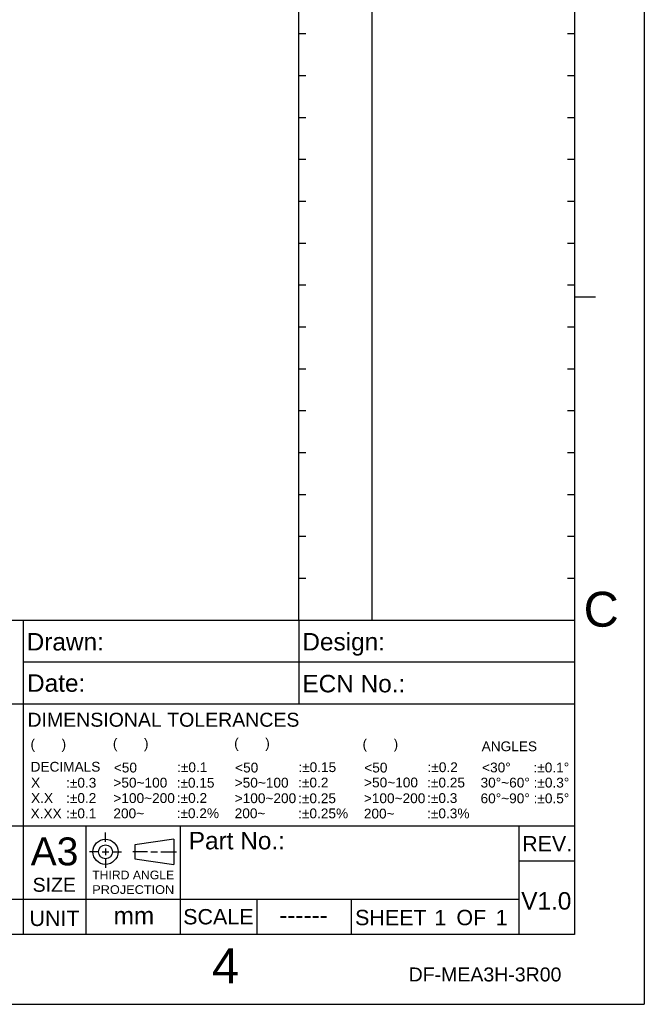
# Model space of a CAD drawing. Extents: x -84 to 546, y -98 to 348.
# Tile 13 of 17: x 412 to 546, y -98 to 114. Entities that reach past the tile are written whole.
import ezdxf
from ezdxf.enums import TextEntityAlignment as Align

# ---------------------------------------------------------------- set-up
doc = ezdxf.new("R2010")
doc.units = 0
doc.header["$LTSCALE"] = 23.1
doc.header["$MEASUREMENT"] = 0
doc.layers.get('0').update_dxf_attribs({"linetype": 'CONTINUOUS'})
doc.layers.add('DIM', color=6, linetype='CONTINUOUS')
doc.layers.add('DRAWING FRAME', color=1, linetype='CONTINUOUS')
doc.styles.add('ARIAL', font='ARIAL.TTF')

msp = doc.modelspace()

# ---------------------------------------------------------------- linework, layer by layer
at = {"layer": 'DRAWING FRAME', "color": 4}
for p in [(546.14342, 347.561294), (546.14342, 347.561294), (-83.85658, -97.938706)]:
    msp.add_line(p, (546.14342, -97.938706), dxfattribs=at)
at = {"layer": 'DRAWING FRAME', "color": 3}
for p, q in [((471.89342, -15.438706), (471.89342, 332.561294)), ((487.64342, -15.438706), (487.64342, 332.561294)), ((531.14342, 332.561294), (531.14342, -82.938706)), ((473.39342, 110.561294), (471.89342, 110.561294)), ((531.14342, 110.561294), (529.64342, 110.561294)), ((473.39342, 101.561294), (471.89342, 101.561294)), ((531.14342, 101.561294), (529.64342, 101.561294)), ((473.39342, 92.561294), (471.89342, 92.561294)), ((531.14342, 92.561294), (529.64342, 92.561294)), ((473.39342, 83.561294), (471.89342, 83.561294)), ((531.14342, 83.561294), (529.64342, 83.561294)), ((473.39342, 74.561294), (471.89342, 74.561294)), ((531.14342, 74.561294), (529.64342, 74.561294)), ((473.39342, 65.561294), (471.89342, 65.561294)), ((531.14342, 65.561294), (529.64342, 65.561294)), ((473.39342, 56.561294), (471.89342, 56.561294)), ((531.14342, 56.561294), (529.64342, 56.561294)), ((531.14342, 54.061294), (535.64342, 54.061294)), ((531.14342, 54.061294), (535.64342, 54.061294)), ((473.39342, 47.561294), (471.89342, 47.561294)), ((531.14342, 47.561294), (529.64342, 47.561294)), ((473.39342, 38.561294), (471.89342, 38.561294)), ((531.14342, 38.561294), (529.64342, 38.561294)), ((473.39342, 29.561294), (471.89342, 29.561294)), ((531.14342, 29.561294), (529.64342, 29.561294)), ((473.39342, 20.561294), (471.89342, 20.561294)), ((531.14342, 20.561294), (529.64342, 20.561294)), ((473.39342, 11.561294), (471.89342, 11.561294)), ((531.14342, 11.561294), (529.64342, 11.561294)), ((473.39342, 2.561294), (471.89342, 2.561294)), ((531.14342, 2.561294), (529.64342, 2.561294)), ((473.39342, -6.438706), (471.89342, -6.438706)), ((531.14342, -6.438706), (529.64342, -6.438706)), ((531.14342, -15.438706), (303.14342, -15.438706)), ((412.64342, -15.438706), (412.64342, -59.688706)), ((471.89342, -15.438706), (471.89342, -33.438706)), ((531.14342, -24.438706), (412.64342, -24.438706)), ((531.14342, -33.438706), (303.14342, -33.438706)), ((531.14342, -59.688706), (303.14342, -59.688706)), ((412.64342, -59.688706), (412.64342, -82.938706)), ((426.14342, -59.688706), (426.14342, -82.938706)), ((446.39342, -59.688706), (446.39342, -82.938706)), ((519.14342, -59.688706), (519.14342, -82.938706)), ((531.14342, -67.188706), (519.14342, -67.188706)), ((519.14342, -75.438706), (303.14342, -75.438706)), ((462.89342, -75.438706), (462.89342, -82.938706)), ((483.14342, -75.438706), (483.14342, -82.938706)), ((531.14342, -82.938706), (-68.85658, -82.938706))]:
    msp.add_line(p, q, dxfattribs=at)
at = {"layer": 'DRAWING FRAME', "color": 1}
for p, q in [((430.332848, -62.992603), (430.332848, -61.012603)), ((445.032848, -62.463491), (436.632848, -63.663491)), ((445.032848, -62.463491), (445.032848, -67.863491)), ((428.892848, -65.163491), (426.912848, -65.163491)), ((429.612848, -65.163491), (431.052848, -65.163491)), ((430.332848, -64.443491), (430.332848, -65.883491)), ((431.772848, -65.163491), (433.752848, -65.163491)), ((439.383571, -65.163491), (436.192673, -65.163491)), ((436.632848, -63.663491), (436.632848, -66.663491)), ((440.103571, -65.163491), (441.543571, -65.163491)), ((442.263571, -65.163491), (445.612913, -65.163491)), ((430.332848, -66.603491), (430.332848, -68.583491)), ((436.632848, -66.663491), (445.032848, -67.863491))]:
    msp.add_line(p, q, dxfattribs=at)
for radius in [2.7, 1.5]:
    msp.add_circle((430.332848, -65.163491), radius, dxfattribs=at)

# ---------------------------------------------------------------- texts
at = {"color": 1, "linetype": 'Continuous', "style": 'ARIAL'}
for s, p in [('(       )', (414.226174, -43.057166)), ('(       )', (431.924951, -42.927312)), ('(       )', (457.994449, -42.866902)), ('(       )', (485.58615, -43.043604)), ('ANGLES  ', (511.187614, -43.551536)), ('DECIMALS', (414.245989, -47.937621)), ('<50', (432.133885, -48.119546)), (':%%p0.1', (445.729507, -48.053514)), ('<50', (458.203381, -48.119966)), (':%%p0.15', (471.789735, -48.035197)), ('<50', (485.958279, -48.127401)), (':%%p0.2', (499.558509, -48.042224)), ('<30%%d      :%%p0.1%%d', (511.286508, -48.099637)), ('X', (414.342248, -51.365299)), (':%%p0.3', (421.871598, -51.381189)), ('>50~100', (432.041024, -51.359541)), (':%%p0.15', (445.636647, -51.378165)), ('>50~100', (458.11052, -51.365491)), (':%%p0.2', (471.748793, -51.332622)), ('>50~100', (485.917339, -51.321026)), (':%%p0.25', (499.465648, -51.33965)), ('30%%d~60%%d :%%p0.3%%d', (510.947608, -51.353616)), ('X.X', (414.342248, -54.66894)), (':%%p0.2', (421.871598, -54.66304)), ('>100~200', (432.041024, -54.684598)), (':%%p0.2', (445.67899, -54.658987)), ('>100~200', (458.11052, -54.703743)), (':%%p0.25', (471.748793, -54.722774)), ('>100~200', (485.86542, -54.711179)), (':%%p0.3', (499.465648, -54.677902)), ('60%%d~90%%d :%%p0.5%%d', (510.947608, -54.732175)), ('X.XX', (414.247689, -57.98208)), (':%%p0.1', (421.871598, -57.959673)), ('200~', (432.041024, -57.961576)), (':%%p0.2%', (445.636647, -57.936918)), ('200~', (458.11052, -57.944876)), (':%%p0.25%', (471.748793, -57.963908)), ('200~', (485.86542, -58.004213)), (':%%p0.3%', (499.465648, -57.970936))]:
    msp.add_text(s, height=2.1, dxfattribs=at).set_placement(p)
at = {"layer": 'DIM', "style": 'ARIAL'}
for s, height, p in [('V1.0', 3.75, (519.688907, -77.58666)), ('mm', 3.75, (432.086212, -80.767392)), ('mm', 3.75, (432.086212, -80.767392)), ('1', 3.3, (501.03103, -80.940455)), ('1', 3.3, (501.03103, -80.940455)), ('1', 3.3, (514.191492, -80.940455)), ('1', 3.3, (514.191492, -80.940455)), ('------', 3.75, (467.664806, -80.596383)), ('------', 3.75, (467.664806, -80.596383))]:
    msp.add_text(s, height=height, dxfattribs=at).set_placement(p)
at = {"layer": 'DRAWING FRAME', "color": 1, "style": 'ARIAL'}
for s, p in [('C', (536.880854, -13.045691)), ('4', (456.152395, -89.681762))]:
    msp.add_text(s, height=7.5, dxfattribs=at).set_placement(p, align=Align.MIDDLE)
for s, height, p in [('Drawn:', 3.75, (413.400554, -21.903672)), ('Design:', 3.75, (472.650554, -21.903672)), ('Date:', 3.75, (413.487838, -30.780754)), ('ECN No.:', 3.75, (472.650554, -30.903672)), ('DIMENSIONAL TOLERANCES', 3, (413.570879, -38.292098)), ('Part No.:', 3.75, (448.240437, -64.642162)), ('A3', 6, (414.265471, -68.081078)), ('REV.', 3.3, (519.884043, -65.079076)), ('SIZE', 3, (414.677139, -73.760733)), ('UNIT', 3.3, (414.007461, -81.112816)), ('SCALE', 3.3, (447.040963, -80.769094)), ('SHEET     OF', 3.3, (483.987154, -80.940455))]:
    msp.add_text(s, height=height, dxfattribs=at).set_placement(p)
at = {"layer": 'DRAWING FRAME', "color": 1, "linetype": 'ByBlock', "style": 'ARIAL'}
for s, width, p, p2 in [('THIRD ANGLE', 1.000794, (427.491684, -71.085561), (445.116078, -71.085561)), ('PROJECTION', 1.044018, (427.491684, -74.223534), (445.116159, -74.223534))]:
    msp.add_text(s, height=1.875, dxfattribs=dict(at, width=width)).set_placement(p, p2, align=Align.FIT)
at = {"layer": 'DRAWING FRAME', "style": 'ARIAL'}
msp.add_text('DF-MEA3H-3R00', height=3, dxfattribs=at).set_placement((495.4934, -93.025283))

doc.saveas('drawing.dxf')
